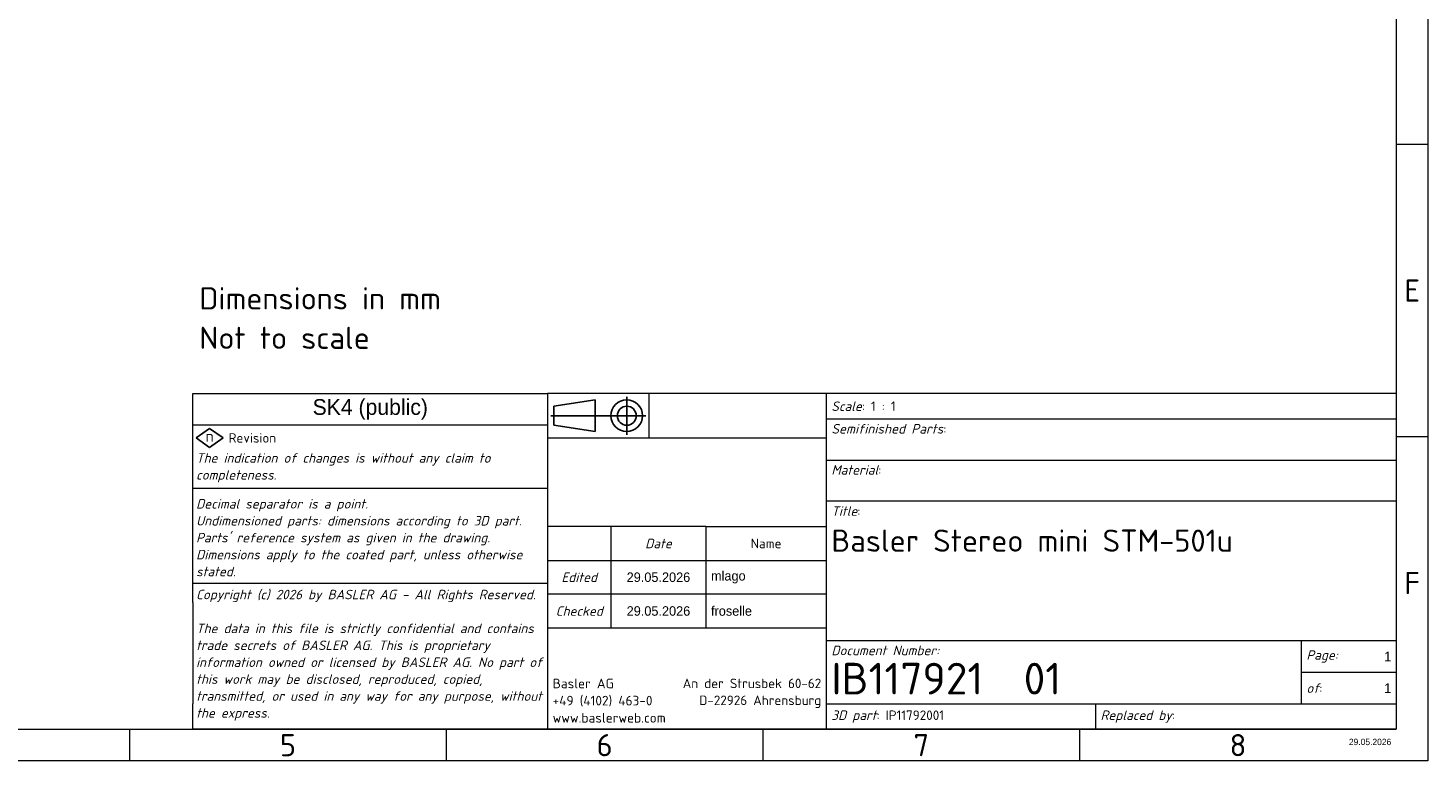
# Model space of a CAD drawing. Header units: millimetres. Extents: x 5 to 415, y 5 to 292.
# Tile 37 of 112: x 194 to 415, y 5 to 121. Entities that reach past the tile are written whole.
import ezdxf
from ezdxf.enums import TextEntityAlignment as Align

# ---------------------------------------------------------------- set-up
doc = ezdxf.new("R2018")
doc.units = ezdxf.units.MM
for name, color, linetype, lineweight in [('RAHM2', 7, 'Continuous', 25), ('Rahmen (ISO)', 7, 'Continuous', 70), ('Symbol (ISO)', 7, 'Continuous', 25), ('Titel (ISO)', 7, 'Continuous', 50)]:
    doc.layers.add(name, color=color, linetype=linetype, lineweight=lineweight)
doc.layers.add('Skizziergeometrie (ISO) rot', color=1, linetype='Continuous', lineweight=25, true_color=0xff0000)
doc.styles.add('Bezeichnungstext (ISO)', font='isocpeur.ttf')
doc.styles.add('Notiztext (ISO)', font='isocpeur.ttf')
doc.styles.add('Textstil18', font='isocpeur.ttf')
doc.styles.add('Textstil49', font='isocpeur.ttf')
doc.styles.add('Textstil61', font='isocpeur.ttf')

# ---------------------------------------------------------------- blocks, each defined once
blk = doc.blocks.new('Ränder Basler-A3')
at = {"layer": 'Rahmen (ISO)', "color": 7, "lineweight": 18}
for p, q in [((415, 292), (415, 5)), ((415, 5), (5, 5))]:
    blk.add_line(p, q, dxfattribs=at)
at = {"layer": 'Rahmen (ISO)', "lineweight": 18}
for p, q in [((410, 287), (410, 10)), ((10, 10), (410, 10)), ((310, 10), (310, 5)), ((360, 10), (360, 5))]:
    blk.add_line(p, q, dxfattribs=at)
at = {"layer": 'Rahmen (ISO)', "color": 7, "linetype": 'Continuous', "lineweight": 18}
for p, q in [((415, 102.33), (410, 102.33)), ((415, 56.17), (410, 56.17)), ((210, 10), (210, 5)), ((260, 10), (260, 5))]:
    blk.add_line(p, q, dxfattribs=at)
at = {"layer": 'Rahmen (ISO)', "char_height": 3.5, "attachment_point": 5, "style": 'Bezeichnungstext (ISO)'}
for s, insert in [('\\fISOCPEUR|b0|i0;{\\H3.5000;E}', (412.5, 79.25)), ('\\fISOCPEUR|b0|i0;{\\H3.5000;F}', (412.5, 33.08)), ('\\fISOCPEUR|b0|i0;{\\H3.5000;5}', (235, 7.5)), ('\\fISOCPEUR|b0|i0;{\\H3.5000;6}', (285, 7.5)), ('\\fISOCPEUR|b0|i0;{\\H3.5000;7}', (335, 7.5)), ('\\fISOCPEUR|b0|i0;{\\H3.5000;8}', (385, 7.5))]:
    blk.add_mtext(s, dxfattribs=dict(at, insert=insert))
blk = doc.blocks.new('Schriftfelder Basler Ohne')
at = {"layer": 'RAHM2'}
for p, q in [((63.5, 52), (57, 51)), ((57, 51), (57, 48)), ((63.5, 47), (63.5, 52)), ((68.5, 52.5), (68.5, 46.5)), ((56.5, 49.5), (71.5, 49.5)), ((57, 48), (63.5, 47))]:
    blk.add_line(p, q, dxfattribs=at)
for radius in [2.5, 1.5]:
    blk.add_circle((68.5, 49.5), radius, dxfattribs=at)
at = {"layer": 'Skizziergeometrie (ISO) rot'}
for p, q in [((0.5, 46), (2.64, 47.5)), ((2.64, 47.5), (4.78, 46)), ((2.64, 44.5), (0.5, 46)), ((4.78, 46), (2.64, 44.5))]:
    blk.add_line(p, q, dxfattribs=at)
at = {"layer": 'Titel (ISO)', "lineweight": 18}
for p, q in [((0, 20), (0, 53)), ((0, 53), (56, 53)), ((72, 53), (56, 53)), ((56, 53), (56, 49.5)), ((100, 53), (72, 53)), ((72, 53), (72, 46)), ((190, 53), (100, 53)), ((100, 53), (100, 36)), ((190, 53), (190, 49)), ((56, 49.5), (56, 32)), ((100, 49), (190, 49)), ((190, 49), (190, 36)), ((56, 48), (0, 48)), ((56, 46), (100, 46)), ((100, 42.5), (190, 42.5)), ((56, 38), (0, 38)), ((190, 36), (100, 36)), ((100, 36), (100, 14)), ((190, 36), (190, 14)), ((56, 32), (56, 26.67)), ((66, 32), (56, 32)), ((66, 32), (66, 26.67)), ((81, 32), (66, 32)), ((81, 32), (81, 16)), ((81, 32), (100, 32)), ((56, 26.67), (100, 26.67)), ((56, 26.67), (56, 21.33)), ((66, 26.67), (66, 21.33)), ((56, 23), (0, 23)), ((0, 20), (0, 18)), ((100, 21.33), (56, 21.33)), ((56, 21.33), (56, 16)), ((66, 21.33), (66, 16)), ((0, 18), (0, 16)), ((0, 16), (0, 14)), ((56, 16), (100, 16)), ((56, 16), (56, 4)), ((0, 14), (0, 12)), ((100, 14), (175, 14)), ((100, 14), (100, 4)), ((175, 14), (175, 9)), ((175, 14), (190, 14)), ((190, 14), (190, 4)), ((0, 12), (0, 10)), ((0, 10), (0, 8)), ((175, 9), (190, 9)), ((175, 9), (175, 4)), ((0, 8), (0, 6)), ((0, 6), (0, 4)), ((0, 0), (0, 4)), ((56, 4), (56, 0)), ((100, 4), (142.5, 4)), ((100, 4), (100, 0)), ((142.5, 4), (142.5, 0)), ((142.5, 4), (175, 4)), ((175, 4), (190, 4)), ((190, 4), (190, 0)), ((56, 0), (0, 0)), ((106.26, 0), (56, 0)), ((142.5, 0), (106.26, 0)), ((190, 0), (142.5, 0))]:
    blk.add_line(p, q, dxfattribs=at)
at = {"layer": 'Symbol (ISO)', "color": 1, "true_color": 0xff0000, "insert": (2.64, 46.27), "char_height": 1.8, "attachment_point": 5, "style": 'Notiztext (ISO)'}
blk.add_mtext('\\fISOCPEUR|b0|i0;{\\H1.8000;n}', dxfattribs=at)
at = {"layer": 'Symbol (ISO)', "color": 7, "insert": (5.64, 46), "char_height": 1.5, "width": 12.2405, "attachment_point": 4, "style": 'Notiztext (ISO)'}
blk.add_mtext('\\fISOCPEUR|b0|i0;{\\H1.5000;Revision}', dxfattribs=at)
at = {"layer": 'Titel (ISO)', "style": 'Notiztext (ISO)'}
for s, insert, char_height, width, attachment_point in [('\\fISOCPEUR|b0|i1;{\\H1.5000;Scale}\\fISOCPEUR|b0|i0;{\\H1.5000;: 1 : 1}', (100.8, 51), 1.5, 75.3986, 4), ('\\fISOCPEUR|b0|i1;{\\H1.5000;Title}\\fISOCPEUR|b0|i0;{\\H1.5000;:}', (100.8, 35.2), 1.5, 10.392, 1), ('\\fISOCPEUR|b0|i1;{\\H1.5000;Date}', (73.5, 29.33), 1.5, 13.0743, 5), ('\\fISOCPEUR|b0|i0;{\\H1.5000;Name}', (90.5, 29.33), 1.5, 13.0743, 5), ('\\fISOCPEUR|b0|i1;{\\H1.5000;Document Number:}', (100.8, 13.2), 1.5, 75.3986, 1), ('\\fISOCPEUR|b0|i0;{\\H5.0000;IB117921  01}', (100.8, 8), 5, 64.2355, 4)]:
    blk.add_mtext(s, dxfattribs=dict(at, insert=insert, char_height=char_height, width=width, attachment_point=attachment_point))
for s, insert, char_height, attachment_point in [('\\fISOCPEUR|b0|i1;{\\H1.5200;Semifinished Parts}\\fISOCPEUR|b0|i0;{\\H1.5217;:}', (100.8, 48.2), 3.5, 1), ('\\fISOCPEUR|b0|i1;{\\H1.5000;Material}\\fISOCPEUR|b0|i0;{\\H1.5217;:}', (100.8, 41.72), 3.5, 1), ('\\fISOCPEUR|b0|i1;{\\H1.5000;Edited}', (61, 24), 1.5, 5), ('\\fISOCPEUR|b0|i1;{\\H1.5000;Checked}', (61, 18.67), 1.5, 5), ('\\fISOCPEUR|b0|i1;{\\H1.5000;Page:}', (175.8, 11.5), 1.5, 4), ('\\fISOCPEUR|b0|i1;{\\H1.5000;of}\\fISOCPEUR|b0|i0;{\\H1.5000;:}', (175.8, 6.5), 1.5, 4), ('\\fISOCPEUR|b0|i1;{\\H1.5000;3D part}\\fISOCPEUR|b0|i0;{\\H1.5000;: IP11792001}', (100.8, 2), 1.5, 4), ('\\fISOCPEUR|b0|i1;{\\H1.5000;Replaced by}\\fISOCPEUR|b0|i0;{\\H1.5000;: }', (143.3, 2), 1.5, 4)]:
    blk.add_mtext(s, dxfattribs=dict(at, insert=insert, char_height=char_height, attachment_point=attachment_point))
for s, insert, char_height, width, attachment_point, line_spacing_factor in [('\\fISOCPEUR|b0|i1;{\\H1.5000;The indication of changes is without any claim to completeness.}', (0.5, 41.27), 1.5, 55.0353, 4, 1.068348), ("\\fISOCPEUR|b0|i1;{\\H1.5000;Decimal separator is a point. \\P}\\fISOCPEUR|b0|i1;{\\H1.5000;Undimensioned parts: dimensions according to }\\fISOCPEUR|b0|i1;{\\H1.5000;3D part}\\fISOCPEUR|b0|i1;{\\H1.5000;. \\P}\\fISOCPEUR|b0|i1;{\\H1.5000;Parts' reference system as given in the drawing.\\P}\\fISOCPEUR|b0|i1;{\\H1.5000;Dimensions apply to the coated part, unless otherwise stated.}", (0.5, 30.25), 1.5, 54.9043, 4, 1.068348), ('\\fISOCPEUR|b0|i0;{\\H3.5000;Basler Stereo mini STM-501u\\P}', (100.8, 31.53), 3.5, 82.4278, 1, 1.714286), ('\\fISOCPEUR|b0|i1;{\\H1.5000;Copyright (c) 2026 by BASLER AG - All Rights Reserved.\\P}\\fISOCPEUR|b0|i1;{\\H1.5000;\\P}\\fISOCPEUR|b0|i1;{\\H1.5000;The data in this file is strictly confidential and contains trade secrets of BASLER AG. This is proprietary information owned or licensed by BASLER AG. No part of this work may be disclosed, reproduced, copied, transmitted, or used in any way for any purpose, without the express.}', (0.5, 11.7), 1.5, 55.1007, 4, 1.068348)]:
    blk.add_mtext(s, dxfattribs=dict(at, insert=insert, char_height=char_height, width=width, attachment_point=attachment_point, line_spacing_factor=line_spacing_factor))
at = {"layer": 'Titel (ISO)', "line_spacing_factor": 1.068348, "style": 'Notiztext (ISO)'}
for s, insert, char_height, attachment_point in [('\\fISOCPEUR|b0|i0;{\\H1.5217;Basler AG\\P}\\fISOCPEUR|b0|i0;{\\H1.5217;+49 (4102) 463-0\\P}\\fISOCPEUR|b0|i0;{\\H1.5217;www.baslerweb.com}', (56.8, 8), 1.5217, 1), ('\\fISOCPEUR|b0|i0;{\\H1.5000;An der Strusbek 60-62\\P}\\fISOCPEUR|b0|i0;{\\H1.5000;D-22926 Ahrensburg}', (99.2, 8), 1.5, 3)]:
    blk.add_mtext(s, dxfattribs=dict(at, insert=insert, char_height=char_height, attachment_point=attachment_point))
at = {"layer": 'Titel (ISO)'}
for tag, height, style, p in [('SPI_Sicherheitsklasse', 2.5, 'Textstil18', (28, 50.5)), ('SPI_Bearbeitungsdatum', 1.5, 'Textstil61', (73.5, 24)), ('SPI_Pruefdatum', 1.5, 'Textstil61', (73.5, 18.67))]:
    blk.add_attdef(tag, text='', height=height, dxfattribs=dict(at, style=style)).set_placement(p, align=Align.MIDDLE_CENTER)
at = {"layer": 'Titel (ISO)', "style": 'Textstil18'}
for tag, p in [('SPI_Halbzeug1', (100.8, 45.8)), ('SPI_Werkstoff', (100.8, 39.3))]:
    blk.add_attdef(tag, text='', height=2.5, dxfattribs=at).set_placement(p, align=Align.TOP_LEFT)
at = {"layer": 'Titel (ISO)', "style": 'Textstil61'}
for tag, p in [('SPI_Bearbeiter', (81.8, 24)), ('SPI_Pruefer', (81.8, 18.67))]:
    blk.add_attdef(tag, text='', height=1.5, dxfattribs=at).set_placement(p, align=Align.MIDDLE_LEFT)
for tag, p in [('Blattnummer', (189.2, 11.5)), ('Anzahl_der_Blätter', (189.2, 6.5))]:
    blk.add_attdef(tag, text='', height=1.5, dxfattribs=at).set_placement(p, align=Align.MIDDLE_RIGHT)
at = {"layer": 'Titel (ISO)', "color": 9, "true_color": 0xc0c0c0, "style": 'Textstil49'}
blk.add_attdef('SPI_Resources', text='', height=1, dxfattribs=at).set_placement((189.2, -2), align=Align.MIDDLE_RIGHT)

msp = doc.modelspace()

# ---------------------------------------------------------------- block references
msp.add_blockref('Ränder Basler-A3', (0, 0))
ref = msp.add_blockref('Schriftfelder Basler Ohne', (220, 10))
lines = msp.add_mtext('SK4 (public)', dxfattribs={"layer": 'Titel (ISO)', "insert": (248, 60.5), "char_height": 2.5000500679, "attachment_point": 5, "style": 'Textstil18'})
ref.add_attrib('SPI_Sicherheitsklasse', '', (248, 60.5)).embed_mtext(lines)
lines = msp.add_mtext('1', dxfattribs={"layer": 'Titel (ISO)', "insert": (409.2, 21.5), "char_height": 1.50000006, "attachment_point": 6, "style": 'Textstil61'})
ref.add_attrib('Blattnummer', '', (409.2, 21.5)).embed_mtext(lines)
lines = msp.add_mtext('1', dxfattribs={"layer": 'Titel (ISO)', "insert": (409.2, 16.5), "char_height": 1.50000006, "attachment_point": 6, "style": 'Textstil61'})
ref.add_attrib('Anzahl_der_Blätter', '', (409.2, 16.5)).embed_mtext(lines)
lines = msp.add_mtext('29.05.2026', dxfattribs={"layer": 'Titel (ISO)', "insert": (293.5, 34), "char_height": 1.50000006, "attachment_point": 5, "style": 'Textstil61'})
ref.add_attrib('SPI_Bearbeitungsdatum', '', (293.5, 34)).embed_mtext(lines)
lines = msp.add_mtext('mlago', dxfattribs={"layer": 'Titel (ISO)', "insert": (301.8, 34), "char_height": 1.50000006, "attachment_point": 4, "style": 'Textstil61'})
ref.add_attrib('SPI_Bearbeiter', '', (301.8, 34)).embed_mtext(lines)
lines = msp.add_mtext('29.05.2026', dxfattribs={"layer": 'Titel (ISO)', "insert": (293.5, 28.66666667), "char_height": 1.50000006, "attachment_point": 5, "style": 'Textstil61'})
ref.add_attrib('SPI_Pruefdatum', '', (293.5, 28.66666667)).embed_mtext(lines)
lines = msp.add_mtext('froselle', dxfattribs={"layer": 'Titel (ISO)', "insert": (301.8, 28.66666667), "char_height": 1.50000006, "attachment_point": 4, "style": 'Textstil61'})
ref.add_attrib('SPI_Pruefer', '', (301.8, 28.66666667)).embed_mtext(lines)
lines = msp.add_mtext('29.05.2026', dxfattribs={"layer": 'Titel (ISO)', "color": 9, "true_color": 0xc0c0c0, "insert": (409.2, 8), "char_height": 1.000000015, "attachment_point": 6, "style": 'Textstil49'})
ref.add_attrib('SPI_Resources', '', (409.2, 8)).embed_mtext(lines)

# ---------------------------------------------------------------- texts
at = {"layer": 'Symbol (ISO)', "insert": (221.01374955, 79.77453552), "char_height": 3.4999999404, "width": 36.7305183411, "attachment_point": 1, "line_spacing_factor": 1.068348, "style": 'Notiztext (ISO)'}
msp.add_mtext('\\fISOCPEUR|b0|i0;Dimensions in mm\\P\\fISOCPEUR|b0|i0;Not to scale', dxfattribs=at)

doc.saveas('drawing.dxf')
